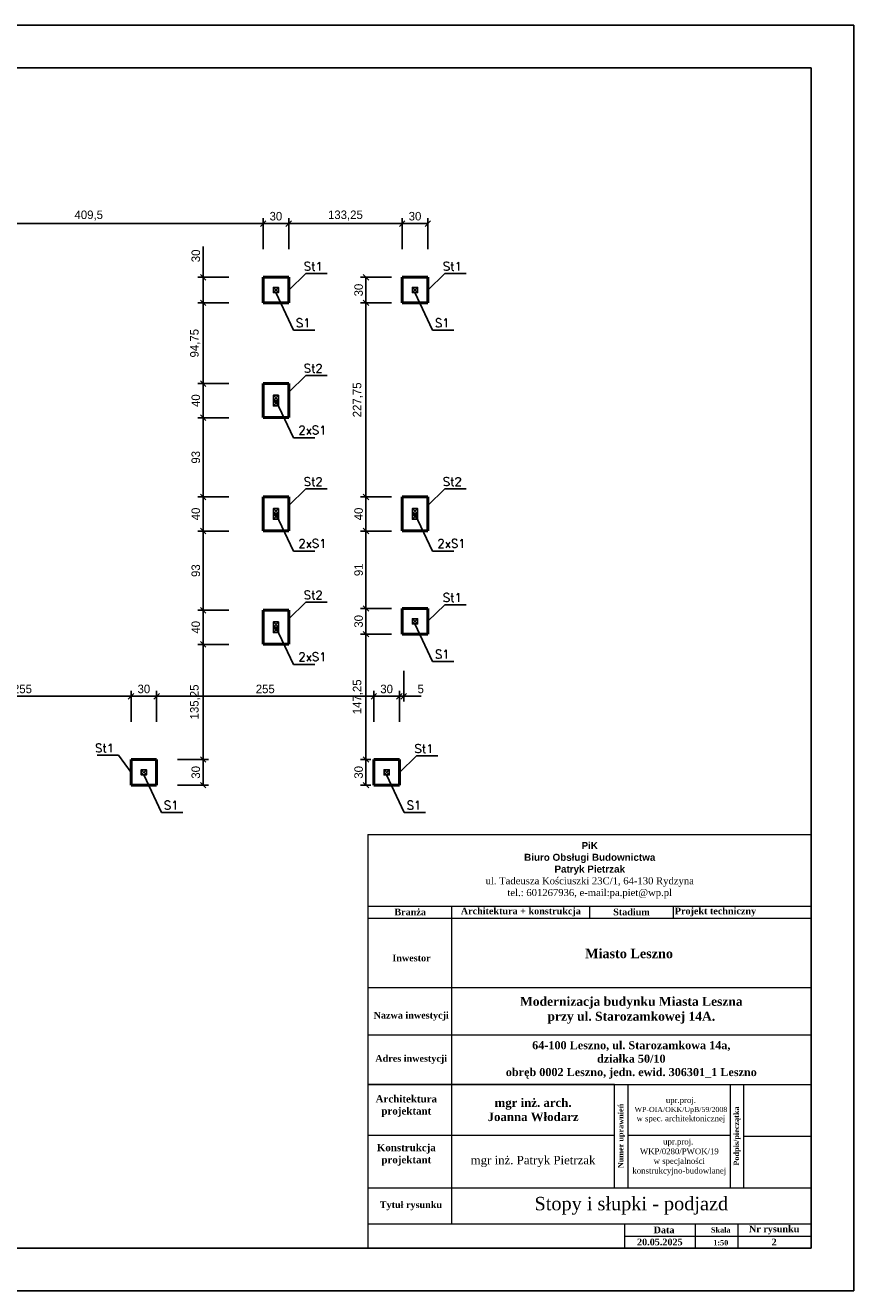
# Model space of a CAD drawing. Header units: centimetres. Extents: x 26734 to 37487, y -41160 to -26520.
# Tile 13 of 23: x 36460 to 37432, y -36226 to -34741. Entities that reach past the tile are written whole.
import ezdxf

# ---------------------------------------------------------------- set-up
doc = ezdxf.new("R2010")
doc.units = ezdxf.units.CM
doc.header["$PDMODE"] = 35
doc.header["$PDSIZE"] = 0.1
doc.layers.add('IE_opis', color=7, linetype='Continuous')
doc.layers.add('Widokowa', color=94, linetype='Continuous')
doc.layers.add('Przekrojowa', color=90, linetype='Continuous', lineweight=50)
doc.layers.add('ramka', color=7, linetype='Continuous', lineweight=30)
doc.dimstyles.new('ISO-25', dxfattribs={"dimtxt": 12.5, "dimasz": 6.5, "dimexe": 6.25, "dimexo": 3.625, "dimgap": 3.625, "dimtad": 1, "dimtxsty": 'Standard', "dimblk": 'OBLIQUE', "dimcen": 2.5, "dimadec": 0, "dimazin": 0, "dimtfac": 1, "dimtmove": 0, "dimatfit": 3, "dimldrblk": 'OBLIQUE', "dimfxl": 30, "dimfxlon": 1, "dimarcsym": 0})

# ---------------------------------------------------------------- blocks, each defined once
blk = doc.blocks.new('_Oblique')
at = {"color": 0, "linetype": 'ByBlock', "lineweight": -2}
blk.add_line((-0.5, -0.5), (0.5, 0.5), dxfattribs=at)
blk = doc.blocks.new('*D2423')
at = {"color": 0, "lineweight": -2, "ltscale": 0.6}
for p, q in [((36328.8, -35558), (36328.8, -35521.7)), ((36328.8, -35528), (36583.8, -35528)), ((36583.8, -35558), (36583.8, -35521.7))]:
    blk.add_line(p, q, dxfattribs=at)
at = {"layer": 'DEFPOINTS', "color": 0}
for p in [(36583.8, -35528), (36328.8, -35602.2), (36583.8, -35602.2)]:
    blk.add_point(p, dxfattribs=at)
at = {"color": 0, "lineweight": -2, "xscale": 6.5, "yscale": 6.5, "zscale": 6.5, "rotation": 180}
blk.add_blockref('_Oblique', (36328.8, -35528), dxfattribs=at)
at = {"color": 0, "lineweight": -2, "xscale": 6.5, "yscale": 6.5, "zscale": 6.5}
blk.add_blockref('_Oblique', (36583.8, -35528), dxfattribs=at)
at = {"color": 0, "ltscale": 0.6, "insert": (36456.3, -35519.4), "char_height": 10, "attachment_point": 5}
blk.add_mtext('255', dxfattribs=at)
blk = doc.blocks.new('*D2424')
at = {"color": 0, "lineweight": -2, "ltscale": 0.6}
for p, q in [((36583.8, -35558), (36583.8, -35521.7)), ((36583.8, -35528), (36613.8, -35528)), ((36613.8, -35558), (36613.8, -35521.7))]:
    blk.add_line(p, q, dxfattribs=at)
at = {"layer": 'DEFPOINTS', "color": 0}
for p in [(36613.8, -35528), (36583.8, -35602.2), (36613.8, -35602.2)]:
    blk.add_point(p, dxfattribs=at)
at = {"color": 0, "lineweight": -2, "xscale": 6.5, "yscale": 6.5, "zscale": 6.5, "rotation": 180}
blk.add_blockref('_Oblique', (36583.8, -35528), dxfattribs=at)
at = {"color": 0, "lineweight": -2, "xscale": 6.5, "yscale": 6.5, "zscale": 6.5}
blk.add_blockref('_Oblique', (36613.8, -35528), dxfattribs=at)
at = {"color": 0, "ltscale": 0.6, "insert": (36598.8, -35519.4), "char_height": 10, "attachment_point": 5}
blk.add_mtext('30', dxfattribs=at)
blk = doc.blocks.new('*D2425')
at = {"color": 0, "lineweight": -2, "ltscale": 0.6}
for p, q in [((36613.8, -35558), (36613.8, -35521.7)), ((36613.8, -35528), (36868.8, -35528)), ((36868.8, -35558), (36868.8, -35521.7))]:
    blk.add_line(p, q, dxfattribs=at)
at = {"layer": 'DEFPOINTS', "color": 0}
for p in [(36868.8, -35528), (36613.8, -35602.2), (36868.8, -35602.2)]:
    blk.add_point(p, dxfattribs=at)
at = {"color": 0, "lineweight": -2, "xscale": 6.5, "yscale": 6.5, "zscale": 6.5, "rotation": 180}
blk.add_blockref('_Oblique', (36613.8, -35528), dxfattribs=at)
at = {"color": 0, "lineweight": -2, "xscale": 6.5, "yscale": 6.5, "zscale": 6.5}
blk.add_blockref('_Oblique', (36868.8, -35528), dxfattribs=at)
at = {"color": 0, "ltscale": 0.6, "insert": (36741.3, -35519.4), "char_height": 10, "attachment_point": 5}
blk.add_mtext('255', dxfattribs=at)
blk = doc.blocks.new('*D2426')
at = {"color": 0, "lineweight": -2, "ltscale": 0.6}
for p, q in [((36868.8, -35558), (36868.8, -35521.7)), ((36868.8, -35528), (36898.8, -35528)), ((36898.8, -35558), (36898.8, -35521.7))]:
    blk.add_line(p, q, dxfattribs=at)
at = {"layer": 'DEFPOINTS', "color": 0}
for p in [(36898.8, -35528), (36868.8, -35602.2), (36898.8, -35602.2)]:
    blk.add_point(p, dxfattribs=at)
at = {"color": 0, "lineweight": -2, "xscale": 6.5, "yscale": 6.5, "zscale": 6.5, "rotation": 180}
blk.add_blockref('_Oblique', (36868.8, -35528), dxfattribs=at)
at = {"color": 0, "lineweight": -2, "xscale": 6.5, "yscale": 6.5, "zscale": 6.5}
blk.add_blockref('_Oblique', (36898.8, -35528), dxfattribs=at)
at = {"color": 0, "ltscale": 0.6, "insert": (36883.8, -35519.4), "char_height": 10, "attachment_point": 5}
blk.add_mtext('30', dxfattribs=at)
blk = doc.blocks.new('*D2427')
at = {"color": 0, "lineweight": -2, "ltscale": 0.6}
for p, q in [((36903.8, -35498), (36903.8, -35534.2)), ((36898.8, -35528), (36892.3, -35528)), ((36898.8, -35558), (36898.8, -35521.7)), ((36898.8, -35528), (36903.8, -35528)), ((36903.8, -35528), (36924.3, -35528))]:
    blk.add_line(p, q, dxfattribs=at)
at = {"layer": 'DEFPOINTS', "color": 0}
for p in [(36903.8, -35455), (36903.8, -35528), (36898.8, -35602.2)]:
    blk.add_point(p, dxfattribs=at)
at = {"color": 0, "lineweight": -2, "xscale": 6.5, "yscale": 6.5, "zscale": 6.5}
blk.add_blockref('_Oblique', (36898.8, -35528), dxfattribs=at)
at = {"color": 0, "lineweight": -2, "xscale": 6.5, "yscale": 6.5, "zscale": 6.5, "rotation": 180}
blk.add_blockref('_Oblique', (36903.8, -35528), dxfattribs=at)
at = {"color": 0, "ltscale": 0.6, "insert": (36923.8, -35519.4), "char_height": 10, "attachment_point": 5}
blk.add_mtext('5', dxfattribs=at)
blk = doc.blocks.new('*D2444')
at = {"color": 0, "lineweight": -2, "ltscale": 0.6}
for p, q in [((36668.4, -35036.2), (36668.4, -35000)), ((36698.4, -35036.2), (36662.2, -35036.2)), ((36668.4, -35036.2), (36668.4, -35066.2)), ((36698.4, -35066.2), (36662.2, -35066.2))]:
    blk.add_line(p, q, dxfattribs=at)
at = {"layer": 'DEFPOINTS', "color": 0}
for p in [(36738.8, -35036.2), (36668.4, -35066.2), (36738.8, -35066.2)]:
    blk.add_point(p, dxfattribs=at)
at = {"color": 0, "lineweight": -2, "xscale": 6.5, "yscale": 6.5, "zscale": 6.5}
for p, rotation in [((36668.4, -35036.2), 90), ((36668.4, -35066.2), 270)]:
    blk.add_blockref('_Oblique', p, dxfattribs=dict(at, rotation=rotation))
at = {"color": 0, "ltscale": 0.6, "insert": (36659.8, -35011.1), "char_height": 10, "attachment_point": 5, "rotation": 90}
blk.add_mtext('30', dxfattribs=at)
blk = doc.blocks.new('*D2445')
at = {"color": 0, "lineweight": -2, "ltscale": 0.6}
for p, q in [((36698.4, -35066.2), (36662.2, -35066.2)), ((36668.4, -35066.2), (36668.4, -35161)), ((36698.4, -35161), (36662.2, -35161))]:
    blk.add_line(p, q, dxfattribs=at)
at = {"layer": 'DEFPOINTS', "color": 0}
for p in [(36753.8, -35066.2), (36668.4, -35161), (36738.8, -35161)]:
    blk.add_point(p, dxfattribs=at)
at = {"color": 0, "lineweight": -2, "xscale": 6.5, "yscale": 6.5, "zscale": 6.5}
for p, rotation in [((36668.4, -35066.2), 90), ((36668.4, -35161), 270)]:
    blk.add_blockref('_Oblique', p, dxfattribs=dict(at, rotation=rotation))
at = {"color": 0, "ltscale": 0.6, "insert": (36659, -35113.6), "char_height": 10, "attachment_point": 5, "rotation": 90}
blk.add_mtext('94,75', dxfattribs=at)
blk = doc.blocks.new('*D2446')
at = {"color": 0, "lineweight": -2, "ltscale": 0.6}
for p, q in [((36698.4, -35161), (36662.2, -35161)), ((36668.4, -35161), (36668.4, -35201)), ((36698.4, -35201), (36662.2, -35201))]:
    blk.add_line(p, q, dxfattribs=at)
at = {"layer": 'DEFPOINTS', "color": 0}
for p in [(36738.8, -35161), (36668.4, -35201), (36738.8, -35201)]:
    blk.add_point(p, dxfattribs=at)
at = {"color": 0, "lineweight": -2, "xscale": 6.5, "yscale": 6.5, "zscale": 6.5}
for p, rotation in [((36668.4, -35161), 90), ((36668.4, -35201), 270)]:
    blk.add_blockref('_Oblique', p, dxfattribs=dict(at, rotation=rotation))
at = {"color": 0, "ltscale": 0.6, "insert": (36659.8, -35181), "char_height": 10, "attachment_point": 5, "rotation": 90}
blk.add_mtext('40', dxfattribs=at)
blk = doc.blocks.new('*D2447')
at = {"color": 0, "lineweight": -2, "ltscale": 0.6}
for p, q in [((36698.4, -35201), (36662.2, -35201)), ((36668.4, -35201), (36668.4, -35294)), ((36698.4, -35294), (36662.2, -35294))]:
    blk.add_line(p, q, dxfattribs=at)
at = {"layer": 'DEFPOINTS', "color": 0}
for p in [(36738.8, -35201), (36668.4, -35294), (36738.8, -35294)]:
    blk.add_point(p, dxfattribs=at)
at = {"color": 0, "lineweight": -2, "xscale": 6.5, "yscale": 6.5, "zscale": 6.5}
for p, rotation in [((36668.4, -35201), 90), ((36668.4, -35294), 270)]:
    blk.add_blockref('_Oblique', p, dxfattribs=dict(at, rotation=rotation))
at = {"color": 0, "ltscale": 0.6, "insert": (36659.8, -35247.5), "char_height": 10, "attachment_point": 5, "rotation": 90}
blk.add_mtext('93', dxfattribs=at)
blk = doc.blocks.new('*D2448')
at = {"color": 0, "lineweight": -2, "ltscale": 0.6}
for p, q in [((36698.4, -35294), (36662.2, -35294)), ((36668.4, -35294), (36668.4, -35334)), ((36698.4, -35334), (36662.2, -35334))]:
    blk.add_line(p, q, dxfattribs=at)
at = {"layer": 'DEFPOINTS', "color": 0}
for p in [(36738.8, -35294), (36668.4, -35334), (36738.8, -35334)]:
    blk.add_point(p, dxfattribs=at)
at = {"color": 0, "lineweight": -2, "xscale": 6.5, "yscale": 6.5, "zscale": 6.5}
for p, rotation in [((36668.4, -35294), 90), ((36668.4, -35334), 270)]:
    blk.add_blockref('_Oblique', p, dxfattribs=dict(at, rotation=rotation))
at = {"color": 0, "ltscale": 0.6, "insert": (36659.8, -35314), "char_height": 10, "attachment_point": 5, "rotation": 90}
blk.add_mtext('40', dxfattribs=at)
blk = doc.blocks.new('*D2449')
at = {"color": 0, "lineweight": -2, "ltscale": 0.6}
for p, q in [((36698.4, -35334), (36662.2, -35334)), ((36668.4, -35334), (36668.4, -35427)), ((36698.4, -35427), (36662.2, -35427))]:
    blk.add_line(p, q, dxfattribs=at)
at = {"layer": 'DEFPOINTS', "color": 0}
for p in [(36738.8, -35334), (36668.4, -35427), (36738.8, -35427)]:
    blk.add_point(p, dxfattribs=at)
at = {"color": 0, "lineweight": -2, "xscale": 6.5, "yscale": 6.5, "zscale": 6.5}
for p, rotation in [((36668.4, -35334), 90), ((36668.4, -35427), 270)]:
    blk.add_blockref('_Oblique', p, dxfattribs=dict(at, rotation=rotation))
at = {"color": 0, "ltscale": 0.6, "insert": (36659.8, -35380.5), "char_height": 10, "attachment_point": 5, "rotation": 90}
blk.add_mtext('93', dxfattribs=at)
blk = doc.blocks.new('*D2450')
at = {"color": 0, "lineweight": -2, "ltscale": 0.6}
for p, q in [((36698.4, -35427), (36662.2, -35427)), ((36668.4, -35427), (36668.4, -35467)), ((36698.4, -35467), (36662.2, -35467))]:
    blk.add_line(p, q, dxfattribs=at)
at = {"layer": 'DEFPOINTS', "color": 0}
for p in [(36738.8, -35427), (36668.4, -35467), (36738.8, -35467)]:
    blk.add_point(p, dxfattribs=at)
at = {"color": 0, "lineweight": -2, "xscale": 6.5, "yscale": 6.5, "zscale": 6.5}
for p, rotation in [((36668.4, -35427), 90), ((36668.4, -35467), 270)]:
    blk.add_blockref('_Oblique', p, dxfattribs=dict(at, rotation=rotation))
at = {"color": 0, "ltscale": 0.6, "insert": (36659.8, -35447), "char_height": 10, "attachment_point": 5, "rotation": 90}
blk.add_mtext('40', dxfattribs=at)
blk = doc.blocks.new('*D2451')
at = {"color": 0, "lineweight": -2, "ltscale": 0.6}
for p, q in [((36698.4, -35467), (36662.2, -35467)), ((36668.4, -35467), (36668.4, -35602.2)), ((36638.4, -35602.2), (36674.7, -35602.2))]:
    blk.add_line(p, q, dxfattribs=at)
at = {"layer": 'DEFPOINTS', "color": 0}
for p in [(36738.8, -35467), (36613.8, -35602.2), (36668.4, -35602.2)]:
    blk.add_point(p, dxfattribs=at)
at = {"color": 0, "lineweight": -2, "xscale": 6.5, "yscale": 6.5, "zscale": 6.5}
for p, rotation in [((36668.4, -35467), 90), ((36668.4, -35602.2), 270)]:
    blk.add_blockref('_Oblique', p, dxfattribs=dict(at, rotation=rotation))
at = {"color": 0, "ltscale": 0.6, "insert": (36659, -35534.6), "char_height": 10, "attachment_point": 5, "rotation": 90}
blk.add_mtext('135,25', dxfattribs=at)
blk = doc.blocks.new('*D2452')
at = {"color": 0, "lineweight": -2, "ltscale": 0.6}
for p, q in [((36638.4, -35602.2), (36674.7, -35602.2)), ((36668.4, -35602.2), (36668.4, -35632.2)), ((36638.4, -35632.2), (36674.7, -35632.2))]:
    blk.add_line(p, q, dxfattribs=at)
at = {"layer": 'DEFPOINTS', "color": 0}
for p in [(36613.8, -35602.2), (36613.8, -35632.2), (36668.4, -35632.2)]:
    blk.add_point(p, dxfattribs=at)
at = {"color": 0, "lineweight": -2, "xscale": 6.5, "yscale": 6.5, "zscale": 6.5}
for p, rotation in [((36668.4, -35602.2), 90), ((36668.4, -35632.2), 270)]:
    blk.add_blockref('_Oblique', p, dxfattribs=dict(at, rotation=rotation))
at = {"color": 0, "ltscale": 0.6, "insert": (36659.8, -35617.2), "char_height": 10, "attachment_point": 5, "rotation": 90}
blk.add_mtext('30', dxfattribs=at)
blk = doc.blocks.new('*D2453')
at = {"color": 0, "lineweight": -2, "ltscale": 0.6}
for p, q in [((36889.5, -35036.2), (36853.3, -35036.2)), ((36859.5, -35036.2), (36859.5, -35066.2)), ((36889.5, -35066.2), (36853.3, -35066.2))]:
    blk.add_line(p, q, dxfattribs=at)
at = {"layer": 'DEFPOINTS', "color": 0}
for p in [(36902.1, -35036.2), (36859.5, -35066.2), (36902.1, -35066.2)]:
    blk.add_point(p, dxfattribs=at)
at = {"color": 0, "lineweight": -2, "xscale": 6.5, "yscale": 6.5, "zscale": 6.5}
for p, rotation in [((36859.5, -35036.2), 90), ((36859.5, -35066.2), 270)]:
    blk.add_blockref('_Oblique', p, dxfattribs=dict(at, rotation=rotation))
at = {"color": 0, "ltscale": 0.6, "insert": (36850.9, -35051.2), "char_height": 10, "attachment_point": 5, "rotation": 90}
blk.add_mtext('30', dxfattribs=at)
blk = doc.blocks.new('*D2454')
at = {"color": 0, "lineweight": -2, "ltscale": 0.6}
for p, q in [((36889.5, -35066.2), (36853.3, -35066.2)), ((36859.5, -35066.2), (36859.5, -35294)), ((36889.5, -35294), (36853.3, -35294))]:
    blk.add_line(p, q, dxfattribs=at)
at = {"layer": 'DEFPOINTS', "color": 0}
for p in [(36902.1, -35066.2), (36859.5, -35294), (36902.1, -35294)]:
    blk.add_point(p, dxfattribs=at)
at = {"color": 0, "lineweight": -2, "xscale": 6.5, "yscale": 6.5, "zscale": 6.5}
for p, rotation in [((36859.5, -35066.2), 90), ((36859.5, -35294), 270)]:
    blk.add_blockref('_Oblique', p, dxfattribs=dict(at, rotation=rotation))
at = {"color": 0, "ltscale": 0.6, "insert": (36850, -35180.1), "char_height": 10, "attachment_point": 5, "rotation": 90}
blk.add_mtext('227,75', dxfattribs=at)
blk = doc.blocks.new('*D2455')
at = {"color": 0, "lineweight": -2, "ltscale": 0.6}
for p, q in [((36889.5, -35294), (36853.3, -35294)), ((36859.5, -35294), (36859.5, -35334)), ((36889.5, -35334), (36853.3, -35334))]:
    blk.add_line(p, q, dxfattribs=at)
at = {"layer": 'DEFPOINTS', "color": 0}
for p in [(36902.1, -35294), (36859.5, -35334), (36902.1, -35334)]:
    blk.add_point(p, dxfattribs=at)
at = {"color": 0, "lineweight": -2, "xscale": 6.5, "yscale": 6.5, "zscale": 6.5}
for p, rotation in [((36859.5, -35294), 90), ((36859.5, -35334), 270)]:
    blk.add_blockref('_Oblique', p, dxfattribs=dict(at, rotation=rotation))
at = {"color": 0, "ltscale": 0.6, "insert": (36850.9, -35314), "char_height": 10, "attachment_point": 5, "rotation": 90}
blk.add_mtext('40', dxfattribs=at)
blk = doc.blocks.new('*D2456')
at = {"color": 0, "lineweight": -2, "ltscale": 0.6}
for p, q in [((36889.5, -35334), (36853.3, -35334)), ((36859.5, -35334), (36859.5, -35425)), ((36889.5, -35425), (36853.3, -35425))]:
    blk.add_line(p, q, dxfattribs=at)
at = {"layer": 'DEFPOINTS', "color": 0}
for p in [(36902.1, -35334), (36859.5, -35425), (36902.1, -35425)]:
    blk.add_point(p, dxfattribs=at)
at = {"color": 0, "lineweight": -2, "xscale": 6.5, "yscale": 6.5, "zscale": 6.5}
for p, rotation in [((36859.5, -35334), 90), ((36859.5, -35425), 270)]:
    blk.add_blockref('_Oblique', p, dxfattribs=dict(at, rotation=rotation))
at = {"color": 0, "ltscale": 0.6, "insert": (36850.9, -35379.5), "char_height": 10, "attachment_point": 5, "rotation": 90}
blk.add_mtext('91', dxfattribs=at)
blk = doc.blocks.new('*D2457')
at = {"color": 0, "lineweight": -2, "ltscale": 0.6}
for p, q in [((36865.2, -35602.2), (36853.3, -35602.2)), ((36859.5, -35602.2), (36859.5, -35632.2)), ((36865.2, -35632.2), (36853.3, -35632.2))]:
    blk.add_line(p, q, dxfattribs=at)
at = {"layer": 'DEFPOINTS', "color": 0}
for p in [(36868.8, -35602.2), (36859.5, -35632.2), (36868.8, -35632.2)]:
    blk.add_point(p, dxfattribs=at)
at = {"color": 0, "lineweight": -2, "xscale": 6.5, "yscale": 6.5, "zscale": 6.5}
for p, rotation in [((36859.5, -35602.2), 90), ((36859.5, -35632.2), 270)]:
    blk.add_blockref('_Oblique', p, dxfattribs=dict(at, rotation=rotation))
at = {"color": 0, "ltscale": 0.6, "insert": (36850.9, -35617.2), "char_height": 10, "attachment_point": 5, "rotation": 90}
blk.add_mtext('30', dxfattribs=at)
blk = doc.blocks.new('*D2458')
at = {"color": 0, "lineweight": -2, "ltscale": 0.6}
for p, q in [((36889.5, -35425), (36853.3, -35425)), ((36859.5, -35425), (36859.5, -35455)), ((36889.5, -35455), (36853.3, -35455))]:
    blk.add_line(p, q, dxfattribs=at)
at = {"layer": 'DEFPOINTS', "color": 0}
for p in [(36902.1, -35425), (36859.5, -35455), (36903.8, -35455)]:
    blk.add_point(p, dxfattribs=at)
at = {"color": 0, "lineweight": -2, "xscale": 6.5, "yscale": 6.5, "zscale": 6.5}
for p, rotation in [((36859.5, -35425), 90), ((36859.5, -35455), 270)]:
    blk.add_blockref('_Oblique', p, dxfattribs=dict(at, rotation=rotation))
at = {"color": 0, "ltscale": 0.6, "insert": (36850.9, -35440), "char_height": 10, "attachment_point": 5, "rotation": 90}
blk.add_mtext('30', dxfattribs=at)
blk = doc.blocks.new('*D2459')
at = {"color": 0, "lineweight": -2, "ltscale": 0.6}
for p, q in [((36889.5, -35455), (36853.3, -35455)), ((36859.5, -35455), (36859.5, -35602.2)), ((36865.2, -35602.2), (36853.3, -35602.2))]:
    blk.add_line(p, q, dxfattribs=at)
at = {"layer": 'DEFPOINTS', "color": 0}
for p in [(36903.8, -35455), (36859.5, -35602.2), (36868.8, -35602.2)]:
    blk.add_point(p, dxfattribs=at)
at = {"color": 0, "lineweight": -2, "xscale": 6.5, "yscale": 6.5, "zscale": 6.5}
for p, rotation in [((36859.5, -35455), 90), ((36859.5, -35602.2), 270)]:
    blk.add_blockref('_Oblique', p, dxfattribs=dict(at, rotation=rotation))
at = {"color": 0, "ltscale": 0.6, "insert": (36850, -35528.6), "char_height": 10, "attachment_point": 5, "rotation": 90}
blk.add_mtext('147,25', dxfattribs=at)
blk = doc.blocks.new('*D2465')
at = {"color": 0, "lineweight": -2, "ltscale": 0.6}
for p, q in [((36329.3, -35003.2), (36329.3, -34967)), ((36738.8, -35003.2), (36738.8, -34967)), ((36329.3, -34973.2), (36738.8, -34973.2))]:
    blk.add_line(p, q, dxfattribs=at)
at = {"layer": 'DEFPOINTS', "color": 0}
for p in [(36738.8, -34973.2), (36329.3, -35036.2), (36738.8, -35036.2)]:
    blk.add_point(p, dxfattribs=at)
at = {"color": 0, "lineweight": -2, "xscale": 6.5, "yscale": 6.5, "zscale": 6.5, "rotation": 180}
blk.add_blockref('_Oblique', (36329.3, -34973.2), dxfattribs=at)
at = {"color": 0, "lineweight": -2, "xscale": 6.5, "yscale": 6.5, "zscale": 6.5}
blk.add_blockref('_Oblique', (36738.8, -34973.2), dxfattribs=at)
at = {"color": 0, "ltscale": 0.6, "insert": (36534.1, -34963.8), "char_height": 10, "attachment_point": 5}
blk.add_mtext('409,5', dxfattribs=at)
blk = doc.blocks.new('*D2466')
at = {"color": 0, "lineweight": -2, "ltscale": 0.6}
for p, q in [((36738.8, -35003.2), (36738.8, -34967)), ((36768.8, -35003.2), (36768.8, -34967)), ((36738.8, -34973.2), (36768.8, -34973.2))]:
    blk.add_line(p, q, dxfattribs=at)
at = {"layer": 'DEFPOINTS', "color": 0}
for p in [(36768.8, -34973.2), (36738.8, -35036.2), (36768.8, -35036.2)]:
    blk.add_point(p, dxfattribs=at)
at = {"color": 0, "lineweight": -2, "xscale": 6.5, "yscale": 6.5, "zscale": 6.5, "rotation": 180}
blk.add_blockref('_Oblique', (36738.8, -34973.2), dxfattribs=at)
at = {"color": 0, "lineweight": -2, "xscale": 6.5, "yscale": 6.5, "zscale": 6.5}
blk.add_blockref('_Oblique', (36768.8, -34973.2), dxfattribs=at)
at = {"color": 0, "ltscale": 0.6, "insert": (36753.8, -34964.6), "char_height": 10, "attachment_point": 5}
blk.add_mtext('30', dxfattribs=at)
blk = doc.blocks.new('*D2467')
at = {"color": 0, "lineweight": -2, "ltscale": 0.6}
for p, q in [((36768.8, -35003.2), (36768.8, -34967)), ((36902.1, -35003.2), (36902.1, -34967)), ((36768.8, -34973.2), (36902.1, -34973.2))]:
    blk.add_line(p, q, dxfattribs=at)
at = {"layer": 'DEFPOINTS', "color": 0}
for p in [(36902.1, -34973.2), (36768.8, -35036.2), (36902.1, -35036.2)]:
    blk.add_point(p, dxfattribs=at)
at = {"color": 0, "lineweight": -2, "xscale": 6.5, "yscale": 6.5, "zscale": 6.5, "rotation": 180}
blk.add_blockref('_Oblique', (36768.8, -34973.2), dxfattribs=at)
at = {"color": 0, "lineweight": -2, "xscale": 6.5, "yscale": 6.5, "zscale": 6.5}
blk.add_blockref('_Oblique', (36902.1, -34973.2), dxfattribs=at)
at = {"color": 0, "ltscale": 0.6, "insert": (36835.4, -34963.8), "char_height": 10, "attachment_point": 5}
blk.add_mtext('133,25', dxfattribs=at)
blk = doc.blocks.new('*D2468')
at = {"color": 0, "lineweight": -2, "ltscale": 0.6}
for p, q in [((36902.1, -35003.2), (36902.1, -34967)), ((36932.1, -35003.2), (36932.1, -34967)), ((36902.1, -34973.2), (36932.1, -34973.2))]:
    blk.add_line(p, q, dxfattribs=at)
at = {"layer": 'DEFPOINTS', "color": 0}
for p in [(36932.1, -34973.2), (36902.1, -35036.2), (36932.1, -35036.2)]:
    blk.add_point(p, dxfattribs=at)
at = {"color": 0, "lineweight": -2, "xscale": 6.5, "yscale": 6.5, "zscale": 6.5, "rotation": 180}
blk.add_blockref('_Oblique', (36902.1, -34973.2), dxfattribs=at)
at = {"color": 0, "lineweight": -2, "xscale": 6.5, "yscale": 6.5, "zscale": 6.5}
blk.add_blockref('_Oblique', (36932.1, -34973.2), dxfattribs=at)
at = {"color": 0, "ltscale": 0.6, "insert": (36917.1, -34964.6), "char_height": 10, "attachment_point": 5}
blk.add_mtext('30', dxfattribs=at)

msp = doc.modelspace()

# ---------------------------------------------------------------- linework, layer by layer
at = {"ltscale": 0.6}
for points in [[(36750.812, -35054.211), (36756.812, -35054.211), (36756.812, -35048.211), (36750.812, -35048.211), (36750.812, -35054.211), (36756.812, -35048.211), (36756.812, -35054.211), (36750.812, -35048.211)], [(36914.062, -35054.211), (36920.062, -35054.211), (36920.062, -35048.211), (36914.062, -35048.211), (36914.062, -35054.211), (36920.062, -35048.211), (36920.062, -35054.211), (36914.062, -35048.211)], [(36750.812, -35180.711), (36756.812, -35180.711), (36756.812, -35174.711), (36750.812, -35174.711), (36750.812, -35180.711), (36756.812, -35174.711), (36756.812, -35180.711), (36750.812, -35174.711)], [(36750.812, -35187.211), (36756.812, -35187.211), (36756.812, -35181.211), (36750.812, -35181.211), (36750.812, -35187.211), (36756.812, -35181.211), (36756.812, -35187.211), (36750.812, -35181.211)], [(36750.812, -35313.711), (36756.812, -35313.711), (36756.812, -35307.711), (36750.812, -35307.711), (36750.812, -35313.711), (36756.812, -35307.711), (36756.812, -35313.711), (36750.812, -35307.711)], [(36914.062, -35313.711), (36920.062, -35313.711), (36920.062, -35307.711), (36914.062, -35307.711), (36914.062, -35313.711), (36920.062, -35307.711), (36920.062, -35313.711), (36914.062, -35307.711)], [(36750.812, -35320.211), (36756.812, -35320.211), (36756.812, -35314.211), (36750.812, -35314.211), (36750.812, -35320.211), (36756.812, -35314.211), (36756.812, -35320.211), (36750.812, -35314.211)], [(36914.062, -35320.211), (36920.062, -35320.211), (36920.062, -35314.211), (36914.062, -35314.211), (36914.062, -35320.211), (36920.062, -35314.211), (36920.062, -35320.211), (36914.062, -35314.211)], [(36750.812, -35446.711), (36756.812, -35446.711), (36756.812, -35440.711), (36750.812, -35440.711), (36750.812, -35446.711), (36756.812, -35440.711), (36756.812, -35446.711), (36750.812, -35440.711)], [(36914.062, -35442.961), (36920.062, -35442.961), (36920.062, -35436.961), (36914.062, -35436.961), (36914.062, -35442.961), (36920.062, -35436.961), (36920.062, -35442.961), (36914.062, -35436.961)], [(36750.812, -35453.211), (36756.812, -35453.211), (36756.812, -35447.211), (36750.812, -35447.211), (36750.812, -35453.211), (36756.812, -35447.211), (36756.812, -35453.211), (36750.812, -35447.211)], [(36595.812, -35620.211), (36601.812, -35620.211), (36601.812, -35614.211), (36595.812, -35614.211), (36595.812, -35620.211), (36601.812, -35614.211), (36601.812, -35620.211), (36595.812, -35614.211)], [(36880.812, -35620.211), (36886.812, -35620.211), (36886.812, -35614.211), (36880.812, -35614.211), (36880.812, -35620.211), (36886.812, -35614.211), (36886.812, -35620.211), (36880.812, -35614.211)]]:
    msp.add_lwpolyline(points, dxfattribs=at)
at = {"layer": 'Przekrojowa'}
for p, q in [((36738.812, -35036.211), (36768.812, -35036.211)), ((36738.812, -35066.211), (36738.812, -35036.211)), ((36738.812, -35036.211), (36768.812, -35036.211)), ((36738.812, -35066.211), (36738.812, -35036.211)), ((36768.812, -35036.211), (36738.812, -35036.211)), ((36768.812, -35036.211), (36768.812, -35066.211)), ((36768.812, -35036.211), (36768.812, -35066.211)), ((36902.062, -35036.211), (36932.062, -35036.211)), ((36902.062, -35066.211), (36902.062, -35036.211)), ((36932.062, -35036.211), (36932.062, -35066.211)), ((36768.812, -35066.211), (36738.812, -35066.211)), ((36768.812, -35066.211), (36738.812, -35066.211)), ((36932.062, -35066.211), (36902.062, -35066.211)), ((36738.812, -35160.961), (36768.812, -35160.961)), ((36738.812, -35180.961), (36738.812, -35160.961)), ((36768.812, -35160.961), (36768.812, -35180.961)), ((36738.812, -35200.961), (36738.812, -35180.961)), ((36768.812, -35180.961), (36768.812, -35200.961)), ((36768.812, -35200.961), (36738.812, -35200.961)), ((36738.812, -35293.961), (36768.812, -35293.961)), ((36738.812, -35313.961), (36738.812, -35293.961)), ((36768.812, -35293.961), (36768.812, -35313.961)), ((36902.062, -35293.961), (36932.062, -35293.961)), ((36902.062, -35313.961), (36902.062, -35293.961)), ((36932.062, -35293.961), (36932.062, -35313.961)), ((36738.812, -35333.961), (36738.812, -35313.961)), ((36768.812, -35313.961), (36768.812, -35333.961)), ((36902.062, -35333.961), (36902.062, -35313.961)), ((36932.062, -35313.961), (36932.062, -35333.961)), ((36768.812, -35333.961), (36738.812, -35333.961)), ((36932.062, -35333.961), (36902.062, -35333.961)), ((36738.812, -35426.961), (36768.812, -35426.961)), ((36738.812, -35446.961), (36738.812, -35426.961)), ((36768.812, -35426.961), (36768.812, -35446.961)), ((36902.062, -35424.961), (36932.062, -35424.961)), ((36902.062, -35454.961), (36902.062, -35424.961)), ((36932.062, -35424.961), (36932.062, -35454.961)), ((36738.812, -35466.961), (36738.812, -35446.961)), ((36768.812, -35446.961), (36768.812, -35466.961)), ((36932.062, -35454.961), (36902.062, -35454.961)), ((36768.812, -35466.961), (36738.812, -35466.961)), ((36583.812, -35632.211), (36583.812, -35602.211)), ((36613.812, -35602.211), (36583.812, -35602.211)), ((36613.812, -35602.211), (36613.812, -35632.211)), ((36613.812, -35602.211), (36613.812, -35632.211)), ((36898.812, -35602.211), (36868.812, -35602.211)), ((36868.812, -35602.211), (36898.812, -35602.211)), ((36868.812, -35632.211), (36868.812, -35602.211)), ((36868.812, -35602.211), (36898.812, -35602.211)), ((36868.812, -35632.211), (36868.812, -35602.211)), ((36898.812, -35602.211), (36868.812, -35602.211)), ((36898.812, -35602.211), (36898.812, -35632.211)), ((36898.812, -35602.211), (36898.812, -35632.211)), ((36613.812, -35632.211), (36583.812, -35632.211)), ((36613.812, -35632.211), (36583.812, -35632.211)), ((36898.812, -35632.211), (36868.812, -35632.211)), ((36898.812, -35632.211), (36868.812, -35632.211))]:
    msp.add_line(p, q, dxfattribs=at)
at = {"layer": 'Widokowa'}
for p, q in [((37432.084, -34740.519), (35332.084, -34740.519)), ((37432.084, -34740.519), (37432.084, -36225.519)), ((35332.084, -36225.519), (37432.084, -36225.519))]:
    msp.add_line(p, q, dxfattribs=at)
at = {"layer": 'Widokowa', "color": 7}
for p, q in [((37382.084, -34790.519), (35507.084, -34790.519)), ((37382.084, -34790.519), (37382.084, -36175.519)), ((37382.084, -36175.519), (35507.084, -36175.519))]:
    msp.add_line(p, q, dxfattribs=at)
at = {"layer": 'Widokowa', "ltscale": 0.6}
for p, q in [((36788.834, -35031.853), (36768.812, -35051.211)), ((36813.856, -35031.853), (36788.834, -35031.853)), ((36952.084, -35031.853), (36932.062, -35051.211)), ((36977.106, -35031.853), (36952.084, -35031.853)), ((36774.454, -35098.274), (36753.812, -35054.211)), ((36937.704, -35098.274), (36917.062, -35054.211)), ((36799.476, -35098.274), (36774.454, -35098.274)), ((36962.726, -35098.274), (36937.704, -35098.274)), ((36788.834, -35151.603), (36768.812, -35170.961)), ((36813.856, -35151.603), (36788.834, -35151.603)), ((36774.454, -35224.774), (36753.812, -35180.711)), ((36799.476, -35224.774), (36774.454, -35224.774)), ((36788.834, -35284.603), (36768.812, -35303.961)), ((36813.856, -35284.603), (36788.834, -35284.603)), ((36952.084, -35284.603), (36932.062, -35303.961)), ((36977.106, -35284.603), (36952.084, -35284.603)), ((36774.454, -35357.774), (36753.812, -35313.711)), ((36937.704, -35357.774), (36917.062, -35313.711)), ((36799.476, -35357.774), (36774.454, -35357.774)), ((36962.726, -35357.774), (36937.704, -35357.774)), ((36788.834, -35417.603), (36768.812, -35436.961)), ((36813.856, -35417.603), (36788.834, -35417.603)), ((36952.084, -35420.603), (36932.062, -35439.961)), ((36977.106, -35420.603), (36952.084, -35420.603)), ((36774.454, -35490.774), (36753.812, -35446.711)), ((36937.704, -35487.024), (36917.062, -35442.961)), ((36799.476, -35490.774), (36774.454, -35490.774)), ((36962.726, -35487.024), (36937.704, -35487.024)), ((36568.95, -35597.191), (36543.928, -35597.191)), ((36568.95, -35597.191), (36583.812, -35617.211)), ((36918.834, -35597.853), (36898.812, -35617.211)), ((36943.856, -35597.853), (36918.834, -35597.853)), ((36619.454, -35664.274), (36598.812, -35620.211)), ((36904.454, -35664.274), (36883.812, -35620.211)), ((36644.476, -35664.274), (36619.454, -35664.274)), ((36929.476, -35664.274), (36904.454, -35664.274))]:
    msp.add_line(p, q, dxfattribs=at)
at = {"layer": 'Widokowa', "color": 7, "lineweight": 13}
for p, q in [((36861.727, -35689.998), (37382.084, -35689.998)), ((36861.727, -35689.998), (36861.727, -36175.519)), ((37382.084, -35689.998), (37382.084, -36175.519)), ((36862.334, -35774.068), (37382.084, -35774.068)), ((36862.334, -35788.243), (37382.084, -35788.243)), ((36959.94, -35774.068), (36959.94, -36147.169)), ((37121.968, -35774.068), (37121.977, -35788.243)), ((37220.322, -35774.068), (37220.322, -35788.243)), ((36862.334, -35869.587), (37382.084, -35869.587)), ((36862.334, -35925.092), (37382.084, -35925.092)), ((37151.453, -35983.368), (36861.727, -35983.368)), ((36862.334, -35983.368), (37382.084, -35983.368)), ((37151.453, -36104.644), (37151.453, -35983.368)), ((37167.203, -36104.644), (37167.203, -35983.368)), ((37287.52, -36104.644), (37287.52, -35983.368)), ((37303.27, -36104.644), (37303.27, -35983.368)), ((36861.727, -36043.136), (37151.453, -36043.136)), ((37167.203, -36043.136), (37287.52, -36043.136)), ((37303.27, -36044.006), (37382.084, -36044.006)), ((36861.727, -36104.644), (37382.084, -36104.644)), ((36861.727, -36104.644), (37151.453, -36104.644)), ((37167.203, -36104.644), (37287.52, -36104.644)), ((36861.727, -36147.169), (37382.084, -36147.169)), ((37162.938, -36147.169), (37162.938, -36175.519)), ((37246.047, -36147.169), (37246.047, -36175.519)), ((37296.098, -36147.169), (37296.098, -36175.519)), ((37162.938, -36161.344), (37382.084, -36161.344)), ((36861.727, -36175.519), (37382.084, -36175.519))]:
    msp.add_line(p, q, dxfattribs=at)

# ---------------------------------------------------------------- texts
at = {"layer": 'IE_opis', "color": 7, "ltscale": 0.5}
for s, insert, char_height, width, attachment_point in [('\\pxqc,t4;{\\fArial|b1|i0|c238|p34;\\H1.1667x;PiK \\P\\pxqc,t4;Biuro Obsługi Budownictwa\\P\\pxqc,t4;Patryk Pietrzak\\P\\pxqc,t4;\\fTimes New Roman|b0|i0|c238|p18;ul. Tadeusza Kościuszki 23C/1, 64-130 Rydzyna\\P\\pxqc,t4;tel.: 601267936, e-mail:pa.piet@wp.pl\\P\\pxqc,t4;}', (36862.334, -35732.033), 7.0875, 519.75, 4), ('{\\fTimes New Roman|b1|i0|c238|p18;mgr inż. arch. \\PJoanna Włodarz}', (37055.697, -36013.252), 9.975, 191.51305, 5), ('\\A1;\\pxl0.5556;{\\fTimes New Roman|b0|i0|c238|p18;upr.proj.\\P\\H0.8889x;WP-OIA/OKK/UpB/59/2008\\P\\A0;\\H1.125x;w spec. architektonicznej\\A1;  }', (37227.362, -36013.687), 6.804, 120.31672, 5), ('{\\fTimes New Roman|b0|i0|c238|p18;\\C256;upr.proj.  WKP/0280/PWOK/19 \\Pw specjalności konstrukcyjno-budowlanej\\P\\pxl0.5556;\\A1;\\C7;  }', (37227.362, -36074.387), 6.804, 120.31672, 5), ('{\\fTimes New Roman|b0|i0|c238|p18;\\C256;mgr inż. Patryk Pietrzak}', (37055.697, -36073.89), 9.975, 191.51305, 5)]:
    msp.add_mtext(s, dxfattribs=dict(at, insert=insert, char_height=char_height, width=width, attachment_point=attachment_point))
at = {"layer": 'ramka', "color": 7, "attachment_point": 5}
for s, insert, char_height, width in [('{\\fTimes New Roman|b1|i0|c238|p18;Branża}', (36911.441, -35781.156), 7.875, 98.21285), ('\\pxt4;{\\fTimes New Roman|b1|i0|c238|p18;Architektura + konstrukcja}', (37041.315, -35781.156), 7.875, 162.26894), ('{\\fTimes New Roman|b1|i0|c238|p18;Stadium}', (37171.217, -35781.156), 7.875, 98.20985), ('{\\fTimes New Roman|b1|i0|c238|p18;Projekt techniczny}', (37269.803, -35781.156), 7.875, 98.20985), ('{\\fTimes New Roman|b1|i0|c238|p18; Tytuł rysunku}', (36910.834, -36125.907), 7.875, 98.21285), ('{\\fTimes New Roman|b1|i0|c238|p18;Data}', (37209.465, -36154.257), 7.875, 93.05308), ('{\\fTimes New Roman|b1|i0|c238|p18;Skala}', (37276.045, -36154.257), 6.3, 40.10689), ('{\\fTimes New Roman|b1|i0|c238|p18;Nr rysunku}', (37338.691, -36154.257), 7.875, 85.18568), ('\\pxt4;{\\fTimes New Roman|b1|i0|c238|p18;20.05.2025}', (37204.493, -36168.432), 7.875, 83.1089), ('\\pxt4;{\\fTimes New Roman|b1|i0|c238|p18;1:50}', (37276.045, -36169.283), 6.3, 40.10689), ('\\pxt4;{\\fTimes New Roman|b1|i0|c238|p18;2}', (37338.691, -36168.432), 7.875, 85.18568)]:
    msp.add_mtext(s, dxfattribs=dict(at, insert=insert, char_height=char_height, width=width))
at = {"layer": 'ramka', "color": 7, "insert": (37171.012, -36125.907), "char_height": 15.75, "attachment_point": 5}
msp.add_mtext('\\pxt4;{\\fTimes New Roman|b0|i0|c238|p18;Stopy i słupki - podjazd}', dxfattribs=at)
at = {"layer": 'Widokowa', "ltscale": 0.6, "char_height": 10, "attachment_point": 3}
for s, insert in [('{\\Ftxt.shx;St1}', (36808.78, -35018.359)), ('{\\Ftxt.shx;St1}', (36972.03, -35018.359)), ('{\\Ftxt.shx;S1}', (36794.4, -35084.781)), ('{\\Ftxt.shx;S1}', (36957.65, -35084.781)), ('{\\Ftxt.shx;St2}', (36808.78, -35138.109)), ('{\\Ftxt.shx;2xS1}', (36813.139, -35210.599)), ('{\\Ftxt.shx;St2}', (36808.78, -35271.109)), ('{\\Ftxt.shx;St2}', (36972.03, -35271.109)), ('{\\Ftxt.shx;2xS1}', (36813.139, -35343.599)), ('{\\Ftxt.shx;2xS1}', (36976.389, -35343.599)), ('{\\Ftxt.shx;St2}', (36808.78, -35404.109)), ('{\\Ftxt.shx;St1}', (36972.03, -35407.109)), ('{\\Ftxt.shx;2xS1}', (36813.139, -35476.599)), ('{\\Ftxt.shx;S1}', (36957.65, -35473.531)), ('{\\Ftxt.shx;St1}', (36563.874, -35583.697)), ('{\\Ftxt.shx;St1}', (36938.78, -35584.359)), ('{\\Ftxt.shx;S1}', (36639.4, -35650.781)), ('{\\Ftxt.shx;S1}', (36924.4, -35650.781))]:
    msp.add_mtext_dynamic_manual_height_columns(s, width=283.11934, gutter_width=50, heights=[10], dxfattribs=dict(at, insert=insert))
at = {"layer": 'Widokowa', "color": 7, "lineweight": 13, "attachment_point": 5}
for s, insert, char_height, width in [('{\\fTimes New Roman|b1|i0|c238|p18; Inwestor}', (36911.441, -35835.096), 7.875, 98.21285), ('{\\fTimes New Roman|b1|i0|c238|p18; Nazwa inwestycji}', (36911.137, -35903.52), 7.875, 97.60607), ('{\\fTimes New Roman|b1|i0|c238|p18; Adres inwestycji}', (36911.137, -35954.23), 7.875, 98.81963), ('{\\fTimes New Roman|b1|i0|c238|p18;Architektura\\Pprojektant}', (36906.905, -36008.844), 8.505, 106.06988), ('{\\fTimes New Roman|b1|i0|c238|p18;Architektura\\Pprojektant}', (36906.905, -36008.844), 8.505, 106.06988), ('{\\fTimes New Roman|b1|i0|c238|p18;Konstrukcja projektant}', (36906.905, -36066.087), 8.505, 106.06988), ('{\\fTimes New Roman|b1|i0|c238|p18;Konstrukcja projektant}', (36906.905, -36066.087), 8.505, 106.06988)]:
    msp.add_mtext(s, dxfattribs=dict(at, insert=insert, char_height=char_height, width=width))
at = {"layer": 'Widokowa', "color": 7, "attachment_point": 5}
for s, insert, char_height, width in [('\\A1;\\pxql,se1,,t4;{\\fTimes New Roman|b1|i0|c238|p18;Miasto Leszno}', (37216.491, -35829.883), 11.025, 199.37775), ('\\pxqc,se1,,t4;{\\fTimes New Roman|b1|i0|c238|p18;Modernizacja budynku Miasta Leszna \\P\\pxqc,t4;przy ul. Starozamkowej 14A.}', (37171.012, -35896.441), 10.5, 422.14393), ('\\pxse1,,t4;{\\fTimes New Roman|b1|i0|c238|p18;64-100 Leszno, ul. Starozamkowa 14a, \\P\\pxt4;działka 50/10\\P\\pxt4;obręb 0002 Leszno, jedn. ewid. 306301_1 Leszno}', (37171.012, -35954.729), 9.45, 422.14393)]:
    msp.add_mtext(s, dxfattribs=dict(at, insert=insert, char_height=char_height, width=width))
at = {"layer": 'Widokowa', "color": 7, "lineweight": 13, "attachment_point": 5, "rotation": 90}
for s, insert, char_height, width in [('\\pt18;{\\fTimes New Roman|b1|i0|c238|p18;Numer uprawnień}', (37159.632, -36044.006), 6.3, 121.27694), ('{\\fTimes New Roman|b1|i0|c238|p18;\\H0.5x;Podpis/pieczątka}', (37295.395, -36044.006), 12.6, 121.27696)]:
    msp.add_mtext(s, dxfattribs=dict(at, insert=insert, char_height=char_height, width=width))

# ---------------------------------------------------------------- dimensions: what is measured, and where the dimension line sits
at = {"ltscale": 0.6}
for base, p1, p2, picture, middle in [((36738.812, -34973.245), (36329.312, -35036.211), (36738.812, -35036.211), '*D2465', (36534.062, -34963.77)), ((36902.062, -34973.245), (36768.812, -35036.211), (36902.062, -35036.211), '*D2467', (36835.437, -34963.77)), ((36932.062, -34973.245), (36902.062, -35036.211), (36932.062, -35036.211), '*D2468', (36917.062, -34964.62)), ((36903.812, -35527.984), (36898.812, -35602.211), (36903.812, -35454.961), '*D2427', (36923.787, -35519.359)), ((36583.812, -35527.984), (36328.812, -35602.211), (36583.812, -35602.211), '*D2423', (36456.312, -35519.359)), ((36868.812, -35527.984), (36613.812, -35602.211), (36868.812, -35602.211), '*D2425', (36741.312, -35519.359))]:
    dim = msp.add_linear_dim(base=base, p1=p1, p2=p2, dimstyle='ISO-25', override={"dimtxt": 10}, dxfattribs=at)
    dim.commit()
    dim.dimension.update_dxf_attribs({"geometry": picture, "text_midpoint": middle})
for base, p1, p2, picture, middle in [((36768.812, -34973.245), (36738.812, -35036.211), (36768.812, -35036.211), '*D2466', (36753.812, -34973.245)), ((36613.812, -35527.984), (36583.812, -35602.211), (36613.812, -35602.211), '*D2424', (36598.812, -35527.984)), ((36898.812, -35527.984), (36868.812, -35602.211), (36898.812, -35602.211), '*D2426', (36883.812, -35527.984))]:
    dim = msp.add_linear_dim(base=base, p1=p1, p2=p2, dimstyle='ISO-25', override={"dimtxt": 10}, dxfattribs=at)
    dim.commit()
    dim.dimension.update_dxf_attribs({"geometry": picture, "text_midpoint": middle, "dimtype": 160})
for base, p1, p2, picture, middle in [((36668.438, -35066.211), (36738.812, -35036.211), (36738.812, -35066.211), '*D2444', (36668.438, -35011.086)), ((36859.521, -35454.961), (36902.062, -35424.961), (36903.812, -35454.961), '*D2458', (36859.521, -35439.961)), ((36859.521, -35632.211), (36868.812, -35602.211), (36868.812, -35632.211), '*D2457', (36859.521, -35617.211))]:
    dim = msp.add_linear_dim(base=base, p1=p1, p2=p2, angle=90, dimstyle='ISO-25', override={"dimtxt": 10}, dxfattribs=at)
    dim.commit()
    dim.dimension.update_dxf_attribs({"geometry": picture, "text_midpoint": middle, "dimtype": 160})
for base, p1, p2, picture, middle in [((36859.521, -35066.211), (36902.062, -35036.211), (36902.062, -35066.211), '*D2453', (36850.896, -35051.211)), ((36668.438, -35160.961), (36753.812, -35066.211), (36738.812, -35160.961), '*D2445', (36658.963, -35113.586)), ((36859.521, -35293.961), (36902.062, -35066.211), (36902.062, -35293.961), '*D2454', (36850.046, -35180.086)), ((36668.438, -35200.961), (36738.812, -35160.961), (36738.812, -35200.961), '*D2446', (36659.813, -35180.961)), ((36668.438, -35293.961), (36738.812, -35200.961), (36738.812, -35293.961), '*D2447', (36659.813, -35247.461)), ((36668.438, -35333.961), (36738.812, -35293.961), (36738.812, -35333.961), '*D2448', (36659.813, -35313.961)), ((36859.521, -35333.961), (36902.062, -35293.961), (36902.062, -35333.961), '*D2455', (36850.896, -35313.961)), ((36668.438, -35426.961), (36738.812, -35333.961), (36738.812, -35426.961), '*D2449', (36659.813, -35380.461)), ((36859.521, -35424.961), (36902.062, -35333.961), (36902.062, -35424.961), '*D2456', (36850.896, -35379.461)), ((36668.438, -35466.961), (36738.812, -35426.961), (36738.812, -35466.961), '*D2450', (36659.813, -35446.961)), ((36859.521, -35602.211), (36903.812, -35454.961), (36868.812, -35602.211), '*D2459', (36850.046, -35528.586)), ((36668.438, -35602.211), (36738.812, -35466.961), (36613.812, -35602.211), '*D2451', (36658.963, -35534.586)), ((36668.438, -35632.211), (36613.812, -35602.211), (36613.812, -35632.211), '*D2452', (36659.813, -35617.211))]:
    dim = msp.add_linear_dim(base=base, p1=p1, p2=p2, angle=90, dimstyle='ISO-25', override={"dimtxt": 10}, dxfattribs=at)
    dim.commit()
    dim.dimension.update_dxf_attribs({"geometry": picture, "text_midpoint": middle})

doc.saveas('drawing.dxf')
